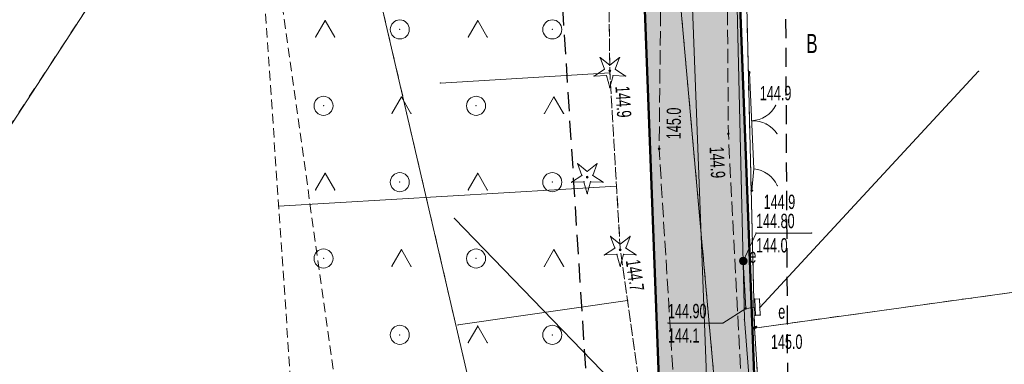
# Model space of a CAD drawing. Extents: x 6456700 to 6518119, y 5963420 to 5980059.
# Tile 208 of 256: x 6512431 to 6512483, y 5966502 to 5966520. Entities that reach past the tile are written whole.
import ezdxf
from ezdxf.enums import TextEntityAlignment as Align

# ---------------------------------------------------------------- set-up
doc = ezdxf.new("R2010")
doc.units = 0
doc.header["$MEASUREMENT"] = 0
for name, pattern in [('L_0_03', [1, 0.5, -0.5]), ('L_0_04', [1.5, 1, -0.5]), ('L_0_52', [1, 0.75, -0.25]), ('L_0_5A', [0.75, 0.5, -0.25])]:
    doc.linetypes.add(name, pattern=pattern)
doc.layers.get('0').update_dxf_attribs({"color": 2, "linetype": 'CONTINUOUS', "lineweight": 5})
for name, color, linetype, lineweight in [('000_Inne__niezydentyfikowane_', 7, 'CONTINUOUS', 18), ('18mm Kreska ciągła', 7, 'CONTINUOUS', 18), ('203_punkt_graniczny', 7, 'CONTINUOUS', 18), ('210_oznaczenie_konturu_uzytku_gruntowego', 96, 'CONTINUOUS', 18), ('218_kontur_uzytku_gruntowego', 96, 'L_0_03', 18), ('219_dzialka_ewidencyjna', 7, 'CONTINUOUS', 18), ('50mm Kreska ciągła', 7, 'CONTINUOUS', 50), ('9mm Kreska ciągła', 252, 'CONTINUOUS', 9), ('brama', 7, 'CONTINUOUS', 18), ('drzewo_iglaste', 7, 'CONTINUOUS', 18), ('elektroenergetyczne_urzadzenie_techniczne', 7, 'CONTINUOUS', 18), ('elektroenergetyczne_urzadzenie_techniczne_Atr17', 7, 'CONTINUOUS', 18), ('furtka', 7, 'CONTINUOUS', 18), ('jezdnia', 7, 'CONTINUOUS', 18), ('komora_podziemna', 7, 'CONTINUOUS', 18), ('komora_podziemna_Atr17', 7, 'CONTINUOUS', 18), ('ogrodzenie_trwale', 7, 'CONTINUOUS', 18), ('pikieta_naturalna', 7, 'CONTINUOUS', 18), ('pikieta_naturalna_Atr2', 7, 'CONTINUOUS', 18), ('przewod_elektroenergetyczny_podziemny', 7, 'CONTINUOUS', 18), ('przewod_wodociagowy', 7, 'CONTINUOUS', 18), ('rzedna', 7, 'CONTINUOUS', 18), ('rzedna_Atr2', 7, 'CONTINUOUS', 18), ('rzedna_Atr3', 7, 'CONTINUOUS', 18), ('skarpa_nieumocniona', 7, 'CONTINUOUS', 18), ('teren_zalesiony', 7, 'CONTINUOUS', 18), ('Zakres', 7, 'CONTINUOUS', 18)]:
    doc.layers.add(name, color=color, linetype=linetype, lineweight=lineweight)
doc.styles.get("Standard").update_dxf_attribs({"font": 'txt', "width": 0.75})

# ---------------------------------------------------------------- blocks, each defined once
blk = doc.blocks.new('mdcp_nowa')
at = {"layer": '203_punkt_graniczny', "linetype": 'Continuous', "lineweight": 18}
blk.add_hatch(color=18, dxfattribs=at).paths.add_polyline_path([(6495200.68, 5982955.145, 1), (6495200.68, 5982955.235, 1)])
at = {"layer": 'drzewo_iglaste', "linetype": 'Continuous', "lineweight": 18}
for points in [[(6495193.09, 5982968.61, 1), (6495193.09, 5982968.71, 1)], [(6495191.91, 5982963.05, 1), (6495191.91, 5982963.15, 1)], [(6495193.64, 5982959.24, 1), (6495193.64, 5982959.34, 1)]]:
    blk.add_hatch(color=94, dxfattribs=at).paths.add_polyline_path(points)
at = {"layer": 'elektroenergetyczne_urzadzenie_techniczne', "linetype": 'Continuous', "lineweight": 18}
blk.add_hatch(color=1, dxfattribs=at).paths.add_polyline_path([(6495200.09, 5982958.5, 1), (6495200.09, 5982958.9, 1)])
at = {"layer": 'pikieta_naturalna', "linetype": 'Continuous', "lineweight": 18}
for points in [[(6495193.09, 5982968.615, 1), (6495193.09, 5982968.705, 1)], [(6495200.41, 5982968.535, 1), (6495200.41, 5982968.625, 1)], [(6495199.31, 5982965.325, 1), (6495199.31, 5982965.415, 1)], [(6495195.68, 5982964.535, 1), (6495195.68, 5982964.625, 1)], [(6495200.54, 5982962.345, 1), (6495200.54, 5982962.435, 1)], [(6495193.64, 5982959.245, 1), (6495193.64, 5982959.335, 1)], [(6495200.76, 5982955.205, 1), (6495200.76, 5982955.295, 1)]]:
    blk.add_hatch(color=18, dxfattribs=at).paths.add_polyline_path(points)
at = {"layer": 'rzedna', "linetype": 'Continuous', "lineweight": 18}
for points in [[(6495200.09, 5982958.655, 1), (6495200.09, 5982958.745, 1)], [(6495200.22, 5982956.175, 1), (6495200.22, 5982956.265, 1)]]:
    blk.add_hatch(color=18, dxfattribs=at).paths.add_polyline_path(points)
at = {"layer": '000_Inne__niezydentyfikowane_', "linetype": 'Continuous', "lineweight": 18, "flags": 128}
for points in [[(6495193.1, 5982968.56), (6495184.21, 5982968.03)], [(6495193.44, 5982962.62), (6495175.72, 5982961.58)], [(6495194.02, 5982956.63), (6495185.13, 5982955.36)]]:
    blk.add_lwpolyline(points, dxfattribs=at)
at = {"layer": '000_Inne__niezydentyfikowane_'}
for p in [(6495193.1, 5982968.56), (6495184.21, 5982968.03), (6495193.44, 5982962.62), (6495175.72, 5982961.58), (6495194.02, 5982956.63), (6495185.13, 5982955.36)]:
    blk.add_point(p, dxfattribs=at)
at = {"layer": '203_punkt_graniczny', "color": 7, "linetype": 'Continuous', "lineweight": 18}
blk.add_circle((6495200.68, 5982955.19), 0.045, dxfattribs=at)
at = {"layer": '203_punkt_graniczny'}
blk.add_point((6495200.68, 5982955.19), dxfattribs=at)
at = {"layer": '218_kontur_uzytku_gruntowego', "lineweight": 18, "flags": 128}
for points in [[(6495199.25, 5982944.91), (6495187.44, 5983076.36)], [(6495176.68, 5982991.22), (6495187.06, 5982946.56)], [(6495157.72, 5982959.78), (6495174.13, 5982984.91)], [(6495200.13, 5982977.89), (6495200.68, 5982955.19)], [(6495200.68, 5982955.19), (6495239.88, 5982960.61)], [(6495200.68, 5982955.19), (6495201.32, 5982945.11)]]:
    blk.add_lwpolyline(points, dxfattribs=at)
at = {"layer": '218_kontur_uzytku_gruntowego'}
blk.add_point((6495200.68, 5982955.19), dxfattribs=at)
blk.add_point((6495200.68, 5982955.19), dxfattribs=at)
blk.add_point((6495200.68, 5982955.19), dxfattribs=at)
blk.add_point((6495200.68, 5982955.19), dxfattribs=at)
blk.add_point((6495200.68, 5982955.19), dxfattribs=at)
blk.add_point((6495200.68, 5982955.19), dxfattribs=at)
at = {"layer": '219_dzialka_ewidencyjna', "color": 3, "linetype": 'Continuous', "lineweight": 18, "flags": 128}
for points in [[(6495199.25, 5982944.91), (6495187.44, 5983076.36)], [(6495176.68, 5982991.22), (6495187.06, 5982946.56)], [(6495174.13, 5982984.91), (6495157.72, 5982959.78)], [(6495200.13, 5982977.89), (6495200.68, 5982955.19)], [(6495200.68, 5982955.19), (6495239.88, 5982960.61)], [(6495200.68, 5982955.19), (6495201.32, 5982945.11)]]:
    blk.add_lwpolyline(points, dxfattribs=at)
at = {"layer": '219_dzialka_ewidencyjna', "color": 3}
blk.add_point((6495200.68, 5982955.19), dxfattribs=at)
blk.add_point((6495200.68, 5982955.19), dxfattribs=at)
blk.add_point((6495200.68, 5982955.19), dxfattribs=at)
at = {"layer": 'brama', "color": 7, "linetype": 'Continuous', "lineweight": 18, "flags": 128}
blk.add_lwpolyline([(6495200.41, 5982968.58), (6495200.65, 5982963.53)], dxfattribs=at)
at = {"layer": 'brama', "color": 7, "linetype": 'Continuous', "lineweight": 18}
for centre, start, end in [((6495200.459, 5982967.553), 272.721, 332.721), ((6495200.601, 5982964.557), 32.721, 92.721)]:
    blk.add_arc(centre, 1.5, start, end, dxfattribs=at)
at = {"layer": 'brama'}
for p in [(6495200.41, 5982968.58), (6495201.792, 5982966.866), (6495200.53, 5982966.055), (6495200.53, 5982966.055), (6495201.27, 5982966.291), (6495201.289, 5982965.89), (6495201.863, 5982965.368), (6495200.65, 5982963.53)]:
    blk.add_point(p, dxfattribs=at)
at = {"layer": 'drzewo_iglaste', "color": 94, "linetype": 'Continuous', "lineweight": 13, "flags": 128}
for points in [[(6495192.578, 5982969.366), (6495193.09, 5982968.959)], [(6495192.807, 5982968.753), (6495192.578, 5982969.366)], [(6495193.09, 5982968.959), (6495193.602, 5982969.366)], [(6495193.602, 5982969.366), (6495193.373, 5982968.753)], [(6495192.262, 5982968.392), (6495192.807, 5982968.753)], [(6495193.373, 5982968.753), (6495193.918, 5982968.392)], [(6495192.915, 5982968.42), (6495192.262, 5982968.392)], [(6495193.09, 5982967.79), (6495192.915, 5982968.42)], [(6495193.265, 5982968.42), (6495193.09, 5982967.79)], [(6495193.918, 5982968.392), (6495193.265, 5982968.42)], [(6495191.398, 5982963.806), (6495191.91, 5982963.399)], [(6495191.627, 5982963.193), (6495191.398, 5982963.806)], [(6495191.91, 5982963.399), (6495192.422, 5982963.806)], [(6495192.422, 5982963.806), (6495192.193, 5982963.193)], [(6495191.082, 5982962.832), (6495191.627, 5982963.193)], [(6495191.735, 5982962.86), (6495191.082, 5982962.832)], [(6495191.91, 5982962.23), (6495191.735, 5982962.86)], [(6495192.085, 5982962.86), (6495191.91, 5982962.23)], [(6495192.738, 5982962.832), (6495192.085, 5982962.86)], [(6495192.193, 5982963.193), (6495192.738, 5982962.832)], [(6495193.128, 5982959.996), (6495193.64, 5982959.589)], [(6495193.357, 5982959.383), (6495193.128, 5982959.996)], [(6495193.64, 5982959.589), (6495194.152, 5982959.996)], [(6495194.152, 5982959.996), (6495193.923, 5982959.383)], [(6495192.812, 5982959.022), (6495193.357, 5982959.383)], [(6495193.923, 5982959.383), (6495194.468, 5982959.022)], [(6495193.465, 5982959.05), (6495192.812, 5982959.022)], [(6495193.64, 5982958.42), (6495193.465, 5982959.05)], [(6495193.815, 5982959.05), (6495193.64, 5982958.42)], [(6495194.468, 5982959.022), (6495193.815, 5982959.05)]]:
    blk.add_lwpolyline(points, dxfattribs=at)
at = {"layer": 'drzewo_iglaste', "color": 94, "linetype": 'Continuous', "lineweight": 18}
for centre in [(6495193.09, 5982968.66), (6495191.91, 5982963.1), (6495193.64, 5982959.29)]:
    blk.add_circle(centre, 0.05, dxfattribs=at)
at = {"layer": 'drzewo_iglaste'}
for p in [(6495192.578, 5982969.366), (6495192.578, 5982969.366), (6495193.602, 5982969.366), (6495193.602, 5982969.366), (6495192.807, 5982968.753), (6495192.807, 5982968.753), (6495193.09, 5982968.959), (6495193.09, 5982968.959), (6495193.09, 5982968.66), (6495193.373, 5982968.753), (6495193.373, 5982968.753), (6495192.262, 5982968.392), (6495192.262, 5982968.392), (6495192.915, 5982968.42), (6495192.915, 5982968.42), (6495193.265, 5982968.42), (6495193.265, 5982968.42), (6495193.918, 5982968.392), (6495193.918, 5982968.392), (6495193.09, 5982967.79), (6495193.09, 5982967.79), (6495191.398, 5982963.806), (6495191.398, 5982963.806), (6495191.91, 5982963.399), (6495191.91, 5982963.399), (6495192.422, 5982963.806), (6495192.422, 5982963.806), (6495191.082, 5982962.832), (6495191.082, 5982962.832), (6495191.627, 5982963.193), (6495191.627, 5982963.193), (6495191.735, 5982962.86), (6495191.735, 5982962.86), (6495191.91, 5982963.1), (6495192.085, 5982962.86), (6495192.085, 5982962.86), (6495192.193, 5982963.193), (6495192.193, 5982963.193), (6495192.738, 5982962.832), (6495192.738, 5982962.832), (6495191.91, 5982962.23), (6495191.91, 5982962.23), (6495193.128, 5982959.996), (6495193.128, 5982959.996), (6495194.152, 5982959.996), (6495194.152, 5982959.996), (6495193.357, 5982959.383), (6495193.357, 5982959.383), (6495193.64, 5982959.589), (6495193.64, 5982959.589), (6495193.64, 5982959.29), (6495193.923, 5982959.383), (6495193.923, 5982959.383), (6495192.812, 5982959.022), (6495192.812, 5982959.022), (6495193.465, 5982959.05), (6495193.465, 5982959.05), (6495193.815, 5982959.05), (6495193.815, 5982959.05), (6495194.468, 5982959.022), (6495194.468, 5982959.022), (6495193.64, 5982958.42), (6495193.64, 5982958.42)]:
    blk.add_point(p, dxfattribs=at)
at = {"layer": 'elektroenergetyczne_urzadzenie_techniczne', "color": 1, "linetype": 'Continuous', "lineweight": 18}
blk.add_circle((6495200.09, 5982958.7), 0.2, dxfattribs=at)
at = {"layer": 'elektroenergetyczne_urzadzenie_techniczne'}
blk.add_point((6495200.09, 5982958.7), dxfattribs=at)
at = {"layer": 'furtka', "color": 7, "linetype": 'Continuous', "lineweight": 18, "flags": 128}
blk.add_lwpolyline([(6495200.65, 5982963.53), (6495200.54, 5982962.39)], dxfattribs=at)
at = {"layer": 'furtka', "color": 7, "linetype": 'Continuous', "lineweight": 18}
blk.add_arc((6495200.507, 5982962.037), 1.5, 24.489, 84.489, dxfattribs=at)
at = {"layer": 'furtka'}
for p in [(6495200.65, 5982963.53), (6495200.651, 5982963.53), (6495201.378, 5982963.258), (6495200.54, 5982962.39), (6495201.872, 5982962.659)]:
    blk.add_point(p, dxfattribs=at)
at = {"layer": 'jezdnia', "color": 7, "linetype": 'L_0_52', "lineweight": 18, "flags": 128}
blk.add_lwpolyline([(6495195.83, 5982978.97), (6495200.77, 5982990.52), (6495203.76, 5983005.28), (6495200.35, 5983025.82), (6495193.24, 5983036.29), (6495189.14, 5983049.6), (6495185.12, 5983067.8), (6495183.17, 5983077.08), (6495178.19, 5983089.73), (6495174.64, 5983098.86), (6495168.43, 5983115.09), (6495161.55, 5983133.83), (6495154.76, 5983147.58), (6495144.33, 5983166.27), (6495135.54, 5983182.13), (6495131.43, 5983212.99), (6495131.68, 5983233.26), (6495131.46, 5983243.99), (6495128.32, 5983280.81), (6495127.29, 5983298.52), (6495124.19, 5983336.19), (6495123.5, 5983344), (6495121.28, 5983367.92), (6495119.64, 5983396.13), (6495116.73, 5983412.76), (6495117.19, 5983441.35), (6495116.43, 5983457.42), (6495115.48, 5983476.53), (6495115.11, 5983482.62), (6495112.3, 5983484.4), (6495091.45, 5983481.81), (6495091.37, 5983484.19), (6495109.96, 5983486.92), (6495113.25, 5983490.41), (6495113.24, 5983503.43), (6495112.69, 5983521.82), (6495113.13, 5983545.8), (6495113.51, 5983566.95), (6495116.02, 5983585), (6495118.4, 5983609.28), (6495123.42, 5983650.06), (6495131.2, 5983686.54), (6495140.07, 5983719.72), (6495146.41, 5983753.33), (6495149.05, 5983763.24), (6495154.18, 5983776.85), (6495160.67, 5983784.68), (6495175.29, 5983798.4), (6495197.26, 5983816.17), (6495217.4, 5983831.86), (6495238.65, 5983846.53), (6495263.72, 5983869.02), (6495276.39, 5983884.8), (6495285.32, 5983901), (6495289.2, 5983910.41), (6495292.89, 5983924.2), (6495294.78, 5983930.12), (6495299.2, 5983944.93), (6495304.61, 5983964.52), (6495307.5, 5983979.46), (6495307.59, 5983992.22), (6495306.46, 5984009.09), (6495305.69, 5984028.3), (6495305.67, 5984038.17), (6495300.99, 5984057.07), (6495297.28, 5984082.3), (6495291.79, 5984107.54), (6495288.36, 5984130.45), (6495280.64, 5984151.56), (6495274.64, 5984171.22), (6495270.98, 5984181.26), (6495273.99, 5984181.03), (6495276.87, 5984171.8), (6495283.5, 5984152.14), (6495291.35, 5984131.82), (6495294.78, 5984110.77), (6495299.68, 5984081.31), (6495303.27, 5984060.79), (6495332.62, 5984062.58), (6495350.78, 5984065.69), (6495352.73, 5984070.57), (6495357.63, 5984062.1), (6495352.37, 5984062.87), (6495334.16, 5984059.86), (6495303.89, 5984056.79), (6495307.64, 5984045.46), (6495309.06, 5984037.47), (6495310.62, 5984029.01), (6495312.95, 5983997.49), (6495310.44, 5983991.82), (6495310.09, 5983979.31), (6495307.08, 5983963.82), (6495301.68, 5983944.67), (6495295.97, 5983923.79), (6495292.77, 5983913.71), (6495290.13, 5983906.38), (6495284.32, 5983893.37), (6495278.05, 5983883.04), (6495264.46, 5983865.44), (6495239.09, 5983842.69), (6495219.23, 5983829.73), (6495216.93, 5983819.97), (6495223.58, 5983813.84), (6495228.16, 5983809.41), (6495224.21, 5983807.55), (6495214.94, 5983813.05), (6495207.87, 5983817.5), (6495201.24, 5983815.27), (6495178.34, 5983796.41), (6495165.6, 5983786.15), (6495159.73, 5983777.73), (6495154.77, 5983771.17), (6495151.16, 5983759.97), (6495150.26, 5983749.93), (6495142.6, 5983719.51), (6495134.42, 5983684.95), (6495127.4, 5983650.76), (6495120.08, 5983602.2), (6495117.42, 5983578.29), (6495115.94, 5983567.9), (6495115.38, 5983544.13), (6495115.07, 5983520.98), (6495115.65, 5983504.52), (6495116.24, 5983490.91), (6495120.25, 5983487.29), (6495126.33, 5983487.84), (6495143.65, 5983489.58), (6495144.46, 5983486.94), (6495127.88, 5983485.15), (6495121.64, 5983482.36), (6495118.37, 5983476.22), (6495119.55, 5983458.22), (6495119.45, 5983441.1), (6495120.18, 5983413.18), (6495121.99, 5983405.13), (6495126.07, 5983403.29), (6495130.48, 5983403.23), (6495129.73, 5983399.77), (6495124.35, 5983396.96), (6495123.73, 5983368.04), (6495126.63, 5983336.2), (6495129.59, 5983298.85), (6495131.1, 5983280.79), (6495133, 5983262.8), (6495134.25, 5983243.51), (6495134.8, 5983233.03), (6495133.67, 5983213.6), (6495138.07, 5983181.73), (6495146.27, 5983167.62), (6495157.18, 5983147.99), (6495163.68, 5983134.39), (6495170.96, 5983115.51), (6495175.46, 5983104.48), (6495181.17, 5983100.74), (6495199.93, 5983101.55), (6495199.17, 5983099.07), (6495182.34, 5983097.53), (6495180.35, 5983094.32), (6495185.39, 5983081.2), (6495192.07, 5983052.44), (6495195.58, 5983038.04), (6495198.53, 5983033.23), (6495203.76, 5983025.83), (6495206.13, 5983003.89), (6495202.54, 5982989.27), (6495201.18, 5982984.38), (6495199.22, 5982977.33), (6495199.31, 5982965.37), (6495200.17, 5982948.62), (6495203.01, 5982926.24), (6495205.43, 5982907.13), (6495210.02, 5982873.53), (6495214.31, 5982847.66), (6495217.75, 5982836.69), (6495222.16, 5982822), (6495228.36, 5982806.97), (6495230.37, 5982804.25), (6495235.28, 5982800.03), (6495240.12, 5982797.03), (6495226.36, 5982801.25), (6495225.42, 5982799.59), (6495224.16, 5982791.52), (6495222.71, 5982778.54), (6495222.21, 5982760.62), (6495221.26, 5982748.78), (6495217.72, 5982722.5), (6495220.89, 5982699.43), (6495222.63, 5982688.01), (6495226.82, 5982681.43), (6495232.44, 5982678.09), (6495238.57, 5982677.74), (6495238.58, 5982674.2), (6495234.94, 5982674.18), (6495222.7, 5982675.95), (6495211.13, 5982675.67), (6495203.44, 5982672.24), (6495190.56, 5982660.85), (6495183.64, 5982651.87), (6495180.18, 5982645.51), (6495176.56, 5982638.14), (6495173.06, 5982629.9), (6495169.79, 5982622.28), (6495168.95, 5982621.1), (6495167.1, 5982622.09), (6495169.54, 5982629.99), (6495175.88, 5982643.52), (6495181.21, 5982652.88), (6495188.25, 5982661.9), (6495200.25, 5982673.34), (6495211.64, 5982680.53), (6495218.14, 5982692.06), (6495218.39, 5982699.72), (6495215.1, 5982723.62), (6495216.08, 5982729.8), (6495218.41, 5982743.49), (6495220.09, 5982761.04), (6495220.41, 5982779.3), (6495221.74, 5982791.03), (6495222.5, 5982799.07), (6495220.92, 5982803.86), (6495210.51, 5982812.59), (6495206.38, 5982817.94), (6495202.5, 5982823.86), (6495197.41, 5982834.99), (6495191.07, 5982840.79), (6495178.96, 5982851.25), (6495180.72, 5982852.83), (6495192.33, 5982842.82), (6495193.9, 5982841.49), (6495196.29, 5982839.47), (6495200.7, 5982838.43), (6495206.86, 5982825.62), (6495210.11, 5982820.87), (6495214.26, 5982814.71), (6495221.36, 5982809.09), (6495224.36, 5982806.84), (6495223.38, 5982810.9), (6495218.5, 5982823.84), (6495214.57, 5982836.22), (6495211.53, 5982847.15), (6495206.8, 5982872.08), (6495202.64, 5982906.51), (6495199.04, 5982926.21), (6495196.67, 5982948.55), (6495195.68, 5982964.58)], close=True, dxfattribs=at)
at = {"layer": 'jezdnia'}
for p in [(6495199.31, 5982965.37), (6495195.68, 5982964.58)]:
    blk.add_point(p, dxfattribs=at)
at = {"layer": 'komora_podziemna', "color": 1, "linetype": 'Continuous', "lineweight": 18, "flags": 128}
blk.add_lwpolyline([(6495200.69, 5982956.71), (6495200.94, 5982956.72), (6495200.98, 5982955.87), (6495200.73, 5982955.86)], close=True, dxfattribs=at)
at = {"layer": 'komora_podziemna'}
for p in [(6495200.69, 5982956.71), (6495200.94, 5982956.72), (6495200.73, 5982955.86), (6495200.98, 5982955.87)]:
    blk.add_point(p, dxfattribs=at)
at = {"layer": 'ogrodzenie_trwale'}
for p in [(6495200.41, 5982968.58), (6495200.54, 5982962.39), (6495200.76, 5982955.25), (6495200.76, 5982955.25)]:
    blk.add_point(p, dxfattribs=at)
at = {"layer": 'pikieta_naturalna', "color": 7, "linetype": 'Continuous', "lineweight": 18}
for centre in [(6495193.09, 5982968.66), (6495200.41, 5982968.58), (6495199.31, 5982965.37), (6495195.68, 5982964.58), (6495200.54, 5982962.39), (6495193.64, 5982959.29), (6495200.76, 5982955.25)]:
    blk.add_circle(centre, 0.045, dxfattribs=at)
at = {"layer": 'pikieta_naturalna'}
for p in [(6495193.09, 5982968.66), (6495200.41, 5982968.58), (6495199.31, 5982965.37), (6495195.68, 5982964.58), (6495200.54, 5982962.39), (6495193.64, 5982959.29), (6495200.76, 5982955.25)]:
    blk.add_point(p, dxfattribs=at)
at = {"layer": 'przewod_elektroenergetyczny_podziemny', "color": 1, "linetype": 'Continuous', "lineweight": 18, "flags": 128}
for points in [[(6495201.14, 5982943.1), (6495200.15, 5982955.64), (6495199.64, 5982977.95), (6495200.56, 5982978.65), (6495209.52, 5982979.66), (6495209.96, 5982980.38), (6495210.99, 5982994.41), (6495211.11, 5982994.41)], [(6495200.96, 5982956.27), (6495212.43, 5982968.65)], [(6495200.71, 5982956.26), (6495200.22, 5982956.22), (6495200.09, 5982958.7)]]:
    blk.add_lwpolyline(points, dxfattribs=at)
at = {"layer": 'przewod_elektroenergetyczny_podziemny'}
for p in [(6495212.43, 5982968.65), (6495200.09, 5982958.7), (6495200.22, 5982956.22), (6495200.71, 5982956.26), (6495200.96, 5982956.27), (6495200.15, 5982955.64)]:
    blk.add_point(p, dxfattribs=at)
at = {"layer": 'przewod_wodociagowy', "color": 5, "linetype": 'Continuous', "lineweight": 18, "flags": 128}
blk.add_lwpolyline([(6495184.94, 5982960.94), (6495196.79, 5982948.7), (6495207.53, 5982940)], dxfattribs=at)
at = {"layer": 'przewod_wodociagowy'}
blk.add_point((6495184.94, 5982960.94), dxfattribs=at)
at = {"layer": 'rzedna', "color": 7, "linetype": 'Continuous', "lineweight": 18}
for centre in [(6495200.09, 5982958.7), (6495200.22, 5982956.22)]:
    blk.add_circle(centre, 0.045, dxfattribs=at)
at = {"layer": 'rzedna'}
for p in [(6495200.09, 5982958.7), (6495200.22, 5982956.22)]:
    blk.add_point(p, dxfattribs=at)
at = {"layer": 'rzedna_Atr2', "color": 7, "linetype": 'Continuous', "lineweight": 18, "flags": 128}
for points in [[(6495200.09, 5982958.7), (6495200.76, 5982960.17), (6495203.672, 5982960.17)], [(6495200.22, 5982956.22), (6495199.02, 5982955.45), (6495196.14, 5982955.45)]]:
    blk.add_lwpolyline(points, dxfattribs=at)
at = {"layer": 'rzedna_Atr2'}
for p in [(6495200.76, 5982960.17), (6495203.672, 5982960.17), (6495200.09, 5982958.7), (6495200.22, 5982956.22), (6495196.14, 5982955.45), (6495199.02, 5982955.45)]:
    blk.add_point(p, dxfattribs=at)
at = {"layer": 'skarpa_nieumocniona', "color": 7, "linetype": 'L_0_5A', "lineweight": 18, "flags": 128}
blk.add_lwpolyline([(6495217.65, 5982814.39), (6495212.8, 5982822.34), (6495206.86, 5982825.62), (6495200.7, 5982838.43), (6495195.46, 5982859.44), (6495192.63, 5982871.32), (6495188.85, 5982881.97), (6495183.52, 5982886.94), (6495176.14, 5982900.76), (6495180, 5982904.6), (6495179.15, 5982911.71), (6495175.72, 5982920.63), (6495175.98, 5982930.29), (6495180.63, 5982930.17), (6495180.83, 5982936.86), (6495177.45, 5982936.98), (6495177.48, 5982938.07), (6495176.61, 5982948.59), (6495174.13, 5982984.91), (6495177.26, 5983009.97), (6495168.41, 5983061.47), (6495162.99, 5983082.43), (6495163.97, 5983097.34), (6495159.47, 5983111.58), (6495154.72, 5983137.09), (6495143.3, 5983161.31), (6495133.93, 5983178.05), (6495127.78, 5983190.6), (6495121.74, 5983201), (6495109.97, 5983223.74), (6495115.06, 5983236.61), (6495123.33, 5983219.43), (6495128.48, 5983200.73), (6495134.02, 5983183.5), (6495140.69, 5983170.38), (6495148.28, 5983157.89), (6495159.34, 5983136.7), (6495163.67, 5983127.48), (6495166.42, 5983114.5), (6495172.48, 5983096.4), (6495178.19, 5983089.73), (6495183.17, 5983077.08), (6495185.12, 5983067.8), (6495189.14, 5983049.6), (6495193.24, 5983036.29), (6495194.86, 5983019.23), (6495194.22, 5983005.35), (6495194.46, 5982985.14), (6495193.02, 5982977.78), (6495193.03, 5982974.24), (6495193.09, 5982968.66), (6495193.64, 5982959.29), (6495195.49, 5982946.34), (6495195.53, 5982929.96), (6495198.39, 5982919.26), (6495200.73, 5982901.53), (6495201.7, 5982891.53), (6495206.08, 5982861.3), (6495209.07, 5982851.75), (6495212.1, 5982842.39), (6495218.5, 5982823.84), (6495223.38, 5982810.9), (6495221.36, 5982809.09)], close=True, dxfattribs=at)
at = {"layer": 'skarpa_nieumocniona'}
for p in [(6495193.09, 5982968.66), (6495193.09, 5982968.66), (6495193.64, 5982959.29), (6495193.64, 5982959.29)]:
    blk.add_point(p, dxfattribs=at)
at = {"layer": 'teren_zalesiony', "color": 7, "linetype": 'L_0_5A', "lineweight": 18, "flags": 128}
blk.add_lwpolyline([(6495177.26, 5983009.97), (6495168.41, 5983061.47), (6495162.99, 5983082.43), (6495163.97, 5983097.34), (6495172.48, 5983096.4), (6495178.19, 5983089.73), (6495183.17, 5983077.08), (6495185.12, 5983067.8), (6495189.14, 5983049.6), (6495193.24, 5983036.29), (6495194.86, 5983019.23), (6495194.22, 5983005.35), (6495194.46, 5982985.14), (6495193.02, 5982977.78), (6495193.03, 5982974.24), (6495193.09, 5982968.66), (6495193.64, 5982959.29), (6495195.49, 5982946.34), (6495195.53, 5982929.96), (6495198.39, 5982919.26), (6495200.73, 5982901.53), (6495201.7, 5982891.53), (6495206.08, 5982861.3), (6495209.07, 5982851.75), (6495195.46, 5982859.44), (6495192.63, 5982871.32), (6495188.85, 5982881.97), (6495183.52, 5982886.94), (6495176.14, 5982900.76), (6495182.8, 5982899.3), (6495180.63, 5982930.17), (6495180.83, 5982936.86), (6495174.13, 5982984.91)], close=True, dxfattribs=at)
at = {"layer": 'teren_zalesiony', "color": 7, "linetype": 'Continuous', "lineweight": 18, "flags": 128}
for points in [[(6495177.663, 5982970.433), (6495178.163, 5982971.299)], [(6495178.163, 5982971.299), (6495178.663, 5982970.433)], [(6495185.663, 5982970.433), (6495186.163, 5982971.299)], [(6495186.163, 5982971.299), (6495186.663, 5982970.433)], [(6495181.663, 5982966.433), (6495182.163, 5982967.299)], [(6495182.163, 5982967.299), (6495182.663, 5982966.433)], [(6495189.663, 5982966.433), (6495190.163, 5982967.299)], [(6495190.163, 5982967.299), (6495190.663, 5982966.433)], [(6495177.663, 5982962.433), (6495178.163, 5982963.299)], [(6495178.163, 5982963.299), (6495178.663, 5982962.433)], [(6495185.663, 5982962.433), (6495186.163, 5982963.299)], [(6495186.163, 5982963.299), (6495186.663, 5982962.433)], [(6495181.663, 5982958.433), (6495182.163, 5982959.299)], [(6495182.163, 5982959.299), (6495182.663, 5982958.433)], [(6495189.663, 5982958.433), (6495190.163, 5982959.299)], [(6495190.163, 5982959.299), (6495190.663, 5982958.433)], [(6495185.663, 5982954.433), (6495186.163, 5982955.299)], [(6495186.163, 5982955.299), (6495186.663, 5982954.433)]]:
    blk.add_lwpolyline(points, dxfattribs=at)
at = {"layer": 'teren_zalesiony', "color": 7, "linetype": 'Continuous', "lineweight": 18}
for centre in [(6495182.076, 5982970.836), (6495190.076, 5982970.836), (6495178.076, 5982966.836), (6495186.076, 5982966.836), (6495182.076, 5982962.836), (6495190.076, 5982962.836), (6495178.076, 5982958.836), (6495186.076, 5982958.836), (6495182.076, 5982954.836), (6495190.076, 5982954.836)]:
    blk.add_circle(centre, 0.5, dxfattribs=at)
at = {"layer": 'teren_zalesiony'}
for p in [(6495178.163, 5982971.299), (6495178.163, 5982971.299), (6495186.163, 5982971.299), (6495186.163, 5982971.299), (6495182.076, 5982970.836), (6495190.076, 5982970.836), (6495177.663, 5982970.433), (6495178.663, 5982970.433), (6495185.663, 5982970.433), (6495186.663, 5982970.433), (6495193.09, 5982968.66), (6495182.163, 5982967.299), (6495182.163, 5982967.299), (6495190.163, 5982967.299), (6495190.163, 5982967.299), (6495178.076, 5982966.836), (6495186.076, 5982966.836), (6495181.663, 5982966.433), (6495182.663, 5982966.433), (6495189.663, 5982966.433), (6495190.663, 5982966.433), (6495178.163, 5982963.299), (6495178.163, 5982963.299), (6495182.076, 5982962.836), (6495186.163, 5982963.299), (6495186.163, 5982963.299), (6495190.076, 5982962.836), (6495177.663, 5982962.433), (6495178.663, 5982962.433), (6495185.663, 5982962.433), (6495186.663, 5982962.433), (6495182.163, 5982959.299), (6495182.163, 5982959.299), (6495190.163, 5982959.299), (6495190.163, 5982959.299), (6495193.64, 5982959.29), (6495178.076, 5982958.836), (6495186.076, 5982958.836), (6495181.663, 5982958.433), (6495182.663, 5982958.433), (6495189.663, 5982958.433), (6495190.663, 5982958.433), (6495186.163, 5982955.299), (6495186.163, 5982955.299), (6495182.076, 5982954.836), (6495190.076, 5982954.836), (6495185.663, 5982954.433), (6495186.663, 5982954.433)]:
    blk.add_point(p, dxfattribs=at)
at = {"layer": 'Zakres', "linetype": 'L_0_04', "lineweight": 25, "flags": 128}
blk.add_lwpolyline([(6495113.77, 5985050.22), (6495121.12, 5984877.07), (6495125.76, 5984757.87), (6495129.89, 5984649.81), (6495141.08, 5984611.3), (6495145.77, 5984544.53), (6495147.36, 5984487.27), (6495157.22, 5984392.07), (6495162.95, 5984387.45), (6495180.24, 5984384.16), (6495229.5, 5984386.61), (6495251.65, 5984373.41), (6495258.77, 5984357.12), (6495255.44, 5984330.44), (6495250.77, 5984304.39), (6495252.21, 5984282.78), (6495255.46, 5984256.45), (6495254.94, 5984238.25), (6495266.4, 5984211), (6495277.24, 5984182.33), (6495294.2, 5984133.19), (6495300.94, 5984095.37), (6495313.24, 5984037.69), (6495317.44, 5983978.18), (6495300.35, 5983922.18), (6495282.35, 5983883.38), (6495266.21, 5983862.23), (6495242.03, 5983839.67), (6495211.11, 5983816.86), (6495158.26, 5983772.66), (6495130.6, 5983651.16), (6495116.31, 5983543.43), (6495129.51, 5983346.73), (6495134.58, 5983264.71), (6495139.64, 5983186.97), (6495193.25, 5983077.94), (6495199.2, 5983041.97), (6495206.23, 5983026), (6495208.96, 5983004.88), (6495202.27, 5982979.48), (6495202.42, 5982950.13), (6495209.35, 5982897.38), (6495215.97, 5982850.34), (6495228.6, 5982809.97), (6495226.85, 5982778.82), (6495225.04, 5982750.56), (6495220.26, 5982723.37), (6495226.54, 5982679.97), (6495206.06, 5982669.48), (6495192.68, 5982657.71), (6495184.57, 5982648.65), (6495174.78, 5982624.58), (6495164.23, 5982604.61), (6495150.7, 5982588.3), (6495137.69, 5982582.43), (6495118.26, 5982573.75), (6495100.35, 5982558.42), (6495090.36, 5982544.99), (6495075.87, 5982519.06), (6495060.83, 5982499.68), (6495049.41, 5982485.49), (6495035.07, 5982459.7), (6495006.7, 5982406.64), (6494980.89, 5982351.84), (6494944.35, 5982293.29), (6494925.72, 5982250.11), (6494905.2, 5982190.37), (6494898.43, 5982153.5), (6494879.51, 5982063.89), (6494864.14, 5981992.66), (6494816.93, 5981768.61), (6494777.79, 5981577.7), (6494739.84, 5981394.72), (6494718.65, 5981297.89), (6494716.45, 5981237.31), (6494738.62, 5981208.21), (6494776.48, 5981173.06), (6494817.16, 5981137.44), (6494847.63, 5981109.8), (6494877.39, 5981077.08), (6494912.75, 5981030.55), (6494916.06, 5981014.71), (6494903.86, 5980957.01), (6494916.13, 5980953.51), (6494892.32, 5980927.59), (6494850.7, 5980858.8), (6494806.81, 5980779.89), (6494785.1, 5980753.49), (6494715.22, 5980723.29), (6494679.96, 5980686.78), (6494651.35, 5980651.29), (6494549.14, 5980683.24), (6494511.84, 5980659.66), (6494443.61, 5980630.33), (6494428.78, 5980598.6), (6494431.58, 5980579.46), (6494420.56, 5980549.76), (6494416.45, 5980528.2), (6494403.86, 5980507.16), (6494388.89, 5980482.96), (6494365.32, 5980407.99), (6494335.67, 5980315.15), (6494332.29, 5980297.41), (6494335.1, 5980278.18), (6494347.25, 5980254.84), (6494336.79, 5980250.09), (6494300.04, 5980271.34), (6494320.8, 5980301.43), (6494336.81, 5980349.17), (6494344.85, 5980380.92), (6494360.85, 5980437.13), (6494374.18, 5980476.38), (6494386.14, 5980498.84), (6494403.02, 5980528.52), (6494411.33, 5980563.19), (6494420.84, 5980586.25), (6494420.25, 5980601.11), (6494434.95, 5980635.94), (6494446.75, 5980644.99), (6494465.77, 5980647.27), (6494513.02, 5980669.46), (6494507.85, 5980679.68), (6494547.89, 5980705.83), (6494570.06, 5980691.34), (6494636.17, 5980669.05), (6494706.14, 5980756.86), (6494742.78, 5980772.58), (6494798.53, 5980814.27), (6494826.12, 5980867.97), (6494849.57, 5980908.6), (6494845.35, 5980942.01), (6494853.94, 5980970.83), (6494891.08, 5980960.54), (6494890.11, 5980965.73), (6494903.94, 5981025.69), (6494869.98, 5981070.3), (6494770.97, 5981160.58), (6494728.18, 5981200.64), (6494706.13, 5981229.56), (6494707.94, 5981299.75), (6494728.84, 5981398.1), (6494767.06, 5981580.19), (6494806.17, 5981770.55), (6494854.36, 5981994.76), (6494869.73, 5982065.97), (6494888.61, 5982155.44), (6494891.67, 5982173.95), (6494895.82, 5982197.45), (6494916.38, 5982253.72), (6494935.47, 5982297.95), (6494954.97, 5982331.67), (6494972.09, 5982356.64), (6494997.76, 5982411.14), (6495026.29, 5982464.48), (6495041.09, 5982491.09), (6495052.99, 5982505.88), (6495067.51, 5982524.6), (6495081.94, 5982550.43), (6495092.99, 5982565.28), (6495112.86, 5982582.29), (6495133.59, 5982591.55), (6495144.48, 5982596.46), (6495155.87, 5982610.19), (6495165.7, 5982628.8), (6495175.96, 5982654.03), (6495185.62, 5982664.83), (6495200.4, 5982677.82), (6495212.49, 5982688.04), (6495209.64, 5982723.43), (6495215.22, 5982750.57), (6495216.87, 5982779.54), (6495218.31, 5982809.31), (6495206.86, 5982847.92), (6495199.44, 5982894.74), (6495192.11, 5982948.71), (6495190.16, 5982979.24), (6495183.47, 5983075.16), (6495129.79, 5983184.34), (6495124.6, 5983264.07), (6495119.53, 5983346.09), (6495106.27, 5983543.75), (6495120.74, 5983652.9), (6495148.75, 5983779.42), (6495204.15, 5983826.04), (6495273.41, 5983889.36), (6495288.53, 5983927.42), (6495300.83, 5983964.69), (6495303.91, 5983980.14), (6495301.32, 5984039.55), (6495291.1, 5984093.63), (6495284.5, 5984130.67), (6495267.84, 5984178.93), (6495257.12, 5984207.3), (6495244.96, 5984236.19), (6495244.79, 5984255.42), (6495242.25, 5984281.97), (6495240.71, 5984304.95), (6495245.55, 5984331.94), (6495248.51, 5984355.64), (6495243.77, 5984366.47), (6495226.98, 5984376.47), (6495179.54, 5984374.12), (6495158.61, 5984378.09), (6495147.7, 5984386.91), (6495137.38, 5984486.61), (6495135.78, 5984544.04), (6495131.18, 5984609.54), (6495119.95, 5984648.2), (6495115.76, 5984757.49), (6495111.12, 5984876.67), (6495103.73, 5985050.93), (6495109.36, 5985081.73), (6495120.41, 5985085.88)], close=True, dxfattribs=at)
at = {"layer": '210_oznaczenie_konturu_uzytku_gruntowego', "lineweight": 20, "width": 0.66}
blk.add_text('B', height=1, dxfattribs=at).set_placement((6495203.4, 5982970.6), align=Align.TOP_LEFT)
at = {"layer": 'elektroenergetyczne_urzadzenie_techniczne_Atr17', "color": 1, "lineweight": 15, "width": 0.66}
blk.add_text('e', height=0.75, dxfattribs=at).set_placement((6495200.41, 5982959.36), align=Align.TOP_LEFT)
at = {"layer": 'komora_podziemna_Atr17', "color": 7, "lineweight": 15, "width": 0.66}
blk.add_text('e', height=0.75, dxfattribs=at).set_placement((6495201.926, 5982956.43), align=Align.TOP_LEFT)
at = {"layer": 'pikieta_naturalna_Atr2', "color": 7, "lineweight": 15, "width": 0.66}
for s, rotation, p in [('144.9', 273.4, (6495194.13, 5982967.9)), ('145.0', 89.4, (6495196.06, 5982965.09)), ('144.9', 272.9, (6495199.07, 5982964.72)), ('144.7', 278.1, (6495194.67, 5982958.83))]:
    blk.add_text(s, height=0.75, rotation=rotation, dxfattribs=at).set_placement(p, align=Align.TOP_LEFT)
for s, p in [('144.9', (6495200.96, 5982967.88)), ('144.9', (6495201.16, 5982962.18)), ('145.0', (6495201.54, 5982954.85))]:
    blk.add_text(s, height=0.75, dxfattribs=at).set_placement(p, align=Align.TOP_LEFT)
at = {"layer": 'rzedna_Atr2', "color": 7, "lineweight": 15, "width": 0.66}
for s, p in [('144.80', (6495200.76, 5982961.178)), ('144.90', (6495196.14, 5982956.458))]:
    blk.add_text(s, height=0.75, dxfattribs=at).set_placement(p, align=Align.TOP_LEFT)
at = {"layer": 'rzedna_Atr3', "color": 7, "lineweight": 15, "width": 0.66}
for s, p in [('144.0', (6495200.76, 5982959.902)), ('144.1', (6495196.14, 5982955.183))]:
    blk.add_text(s, height=0.75, dxfattribs=at).set_placement(p, align=Align.TOP_LEFT)

msp = doc.modelspace()

# ---------------------------------------------------------------- block references
at = {"linetype": 'ByBlock'}
msp.add_blockref('mdcp_nowa', (17268.786, -16450.998), dxfattribs=at)

# ---------------------------------------------------------------- next in the draw order: hatches: boundary and pattern name
at = {"layer": '9mm Kreska ciągła'}
h = msp.add_hatch(dxfattribs=at)
h.set_pattern_fill('SAND_AND_LIME', color=4, scale=0.1)
h.set_pattern_definition([(37.5, (6512460.46478, 5966356.95414), (-0.00680328, 0.20809697), [0, -0.16416, 0, -0.1836, 0, -0.1755]), (7.5, (6512460.46478, 5966356.95414), (0.1911359, 0.30479178), [0, -0.08856, 0, -0.14796, 0, -0.0567]), (-32.5, (6512460.33194, 5966356.95414), (0.33632732, 0.00061118), [0, -0.054, 0, -0.1944, 0, -0.2538]), (-42.5, (6512460.33194, 5966356.95414), (0.32466167, 0.09478896), [0, -0.027, 0, -0.12744, 0, -0.1458])])
h.paths.add_polyline_path([(6512465.434, 5966557.916), (6512460.465, 5966557.361), (6512463.1, 5966531.766, -0.016151), (6512463.542, 5966525.485), (6512464.713, 5966494.68, 0.024197), (6512465.164, 5966489.476), (6512477.819, 5966396.138, 0.038394), (6512478.753, 5966391.79), (6512487.619, 5966361.89), (6512494.298, 5966356.954), (6512483.546, 5966393.211, -0.038394), (6512482.774, 5966396.81), (6512470.118, 5966490.148, -0.024197), (6512469.71, 5966494.87), (6512468.539, 5966525.675, 0.016151), (6512468.074, 5966532.278), (6512465.438, 5966557.873), (6512465.434, 5966557.916)])

# ---------------------------------------------------------------- next in the draw order: linework, layer by layer
at = {"layer": '18mm Kreska ciągła', "color": 4, "ltscale": 0.1}
msp.add_lwpolyline([(6512490.958, 5966359.422), (6512481.15, 5966392.501, -0.038394), (6512480.296, 5966396.474), (6512467.641, 5966489.812, -0.024197), (6512467.211, 5966494.775), (6512466.04, 5966525.58, 0.016151), (6512465.587, 5966532.022), (6512463.089, 5966556.286), (6512463.699, 5966557.68), (6512462.598, 5966567.595, -0.000309), (6512462.19, 5966571.284), (6512456.781, 5966620.543, 0.086703), (6512454.436, 5966628.626), (6512404.501, 5966730.608, -0.10222), (6512400.919, 5966744.541)], format="xyb", dxfattribs=at)
at = {"layer": '50mm Kreska ciągła', "color": 5, "ltscale": 0.1}
msp.add_lwpolyline([(6512465.434, 5966557.916), (6512460.465, 5966557.361), (6512463.1, 5966531.766, -0.016151), (6512463.542, 5966525.485), (6512464.713, 5966494.68, 0.024197), (6512465.164, 5966489.476), (6512477.819, 5966396.138, 0.038394), (6512478.753, 5966391.79), (6512487.619, 5966361.89), (6512494.298, 5966356.954), (6512483.546, 5966393.211, -0.038394), (6512482.774, 5966396.81), (6512470.118, 5966490.148, -0.024197), (6512469.71, 5966494.87), (6512468.539, 5966525.675, 0.016151), (6512468.074, 5966532.278), (6512465.438, 5966557.873)], format="xyb", dxfattribs=at)

doc.saveas('drawing.dxf')
